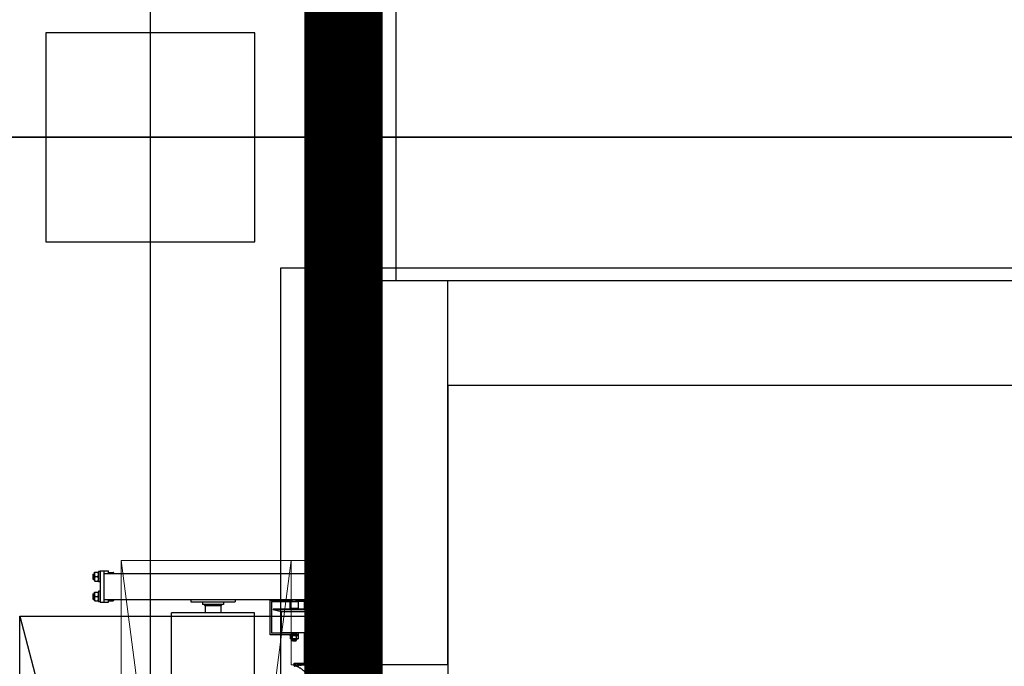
# Model space of a CAD drawing. Header units: centimetres. Extents: x -156440 to 298236, y -263599 to 81430.
# Tile 145 of 170: x 205774 to 207660, y -164244 to -163007. Entities that reach past the tile are written whole.
import ezdxf

# ---------------------------------------------------------------- set-up
doc = ezdxf.new("R2010")
doc.units = ezdxf.units.CM
doc.header["$LTSCALE"] = 50
for name, pattern in [('Kondygnacja -2$0$DIVIDE', [31.75, 12.7, -6.35, 0, -6.35, 0, -6.35]), ('Kondygnacja -2$0$HIDDEN2', [4.7625, 3.175, -1.5875]), ('Kondygnacja -2$0$HIDDENX2', [19.05, 12.7, -6.35]), ('Osie rzutów$0$DASHDOT2', [12.7, 6.35, -3.175, 0, -3.175])]:
    doc.linetypes.add(name, pattern=pattern)
doc.layers.get('0').update_dxf_attribs({"color": 8})
doc.layers.add('Kondygnacja -2$0$_SP KORYTA', color=8, linetype='Continuous', lineweight=25)
doc.layers.add('Kondygnacja -2$0$RYSUNKOWE_NIEDRUK', color=8, linetype='Continuous', lineweight=9)
for name, color, linetype in [('Kondygnacja -2$0$ARCH_ETAPOWANIE', 8, 'Kondygnacja -2$0$DIVIDE'), ('Kondygnacja -2$0$ARCH_KONSTR_POWYŻEJ RZUTU_IST', 8, 'Kondygnacja -2$0$HIDDEN2'), ('Kondygnacja -2$0$ARCH_ŚLUSARKA_DRZWI', 8, 'Continuous'), ('Kondygnacja -2$0$ARCH_ŻELBET_IST', 9, 'Continuous'), ('Osie rzutów$0$ARCH_INFO_OSIE_IST', 8, 'Osie rzutów$0$DASHDOT2')]:
    doc.layers.add(name, color=color, linetype=linetype)
doc.layers.add('OBRYSY POWIERZCHNI', color=8, linetype='Continuous', plot=False)

# ---------------------------------------------------------------- blocks, each defined once
blk = doc.blocks.new('Osie rzutów')
at = {"layer": 'Osie rzutów$0$ARCH_INFO_OSIE_IST', "ltscale": 10}
for p, q in [((12860, 12510), (12860, 4623.26)), ((4436.04, 5600), (15156.54, 5600)), ((15156.54, 5600), (12415.5, 5600))]:
    blk.add_line(p, q, dxfattribs=at)
blk = doc.blocks.new('Kondygnacja -2$0$brama-VR2')
at = {"linetype": 'Kondygnacja -2$0$HIDDENX2', "extrusion": (0.906308, 2.66458e-15, 0.422618)}
for p, q in [((22.12, 1.9), (22.22, 2.04)), ((22.12, 1.79), (22.12, 1.9)), ((22.22, 2.04), (23.1, 2.04)), ((23.2, 1.9), (23.1, 2.04)), ((23.2, 1), (23.2, 2.2)), ((23.45, 2.2), (23.2, 2.2)), ((23.45, 2.5), (23.45, -7.5)), ((24.45, 2.5), (23.45, 2.5)), ((24.45, 2.5), (24.45, -7.5)), ((-23.45, 0.22), (-23.43, 0.25)), ((-23.45, 0.11), (-23.45, 0.22)), ((-23.45, -1.42), (-23.45, 0.11)), ((-23.35, 0.25), (-22.75, 0.25)), ((-22.65, 0.22), (-22.67, 0.25)), ((-22.65, 0.4), (-22.65, -1.6)), ((-22.35, 0.4), (-22.65, 0.4)), ((-22.35, 0.5), (-22.35, -5.5)), ((-22.35, 0.5), (-21.55, 0.5)), ((-21.55, 0.5), (-20.75, 0.5)), ((-21.55, -5.5), (-21.55, 0.5)), ((-21.55, 0), (21.55, 0)), ((-20.75, 0), (-20.75, 0.5)), ((-20.75, 0.2), (-19.85, 0.2)), ((-19.75, 0), (-19.75, 0.1)), ((21.45, 1.49), (21.45, 0.51)), ((21.55, 0.4), (21.55, 1.6)), ((21.6, 1.6), (21.55, 1.6)), ((21.55, 0.4), (21.6, 0.4)), ((21.55, 0.22), (21.57, 0.25)), ((21.55, 0.11), (21.55, 0.22)), ((21.55, -1.42), (21.55, 0.11)), ((21.6, 1.6), (21.6, 1.6)), ((22.12, 1.6), (21.6, 1.6)), ((21.6, 0.4), (21.6, 0.4)), ((22.12, 0.4), (21.6, 0.4)), ((21.65, 0.25), (22.12, 0.25)), ((22.12, 1.79), (22.12, 1.76)), ((22.12, 1.03), (22.12, 1.76)), ((22.12, 1.03), (22.12, 0.97)), ((22.12, 0.24), (22.12, 0.97)), ((22.12, 0.24), (22.12, 0.21)), ((22.12, 0.1), (22.12, 0.21)), ((22.12, 0.1), (22.22, -0.04)), ((22.22, 1.52), (23.1, 1.52)), ((22.22, 0.48), (23.1, 0.48)), ((23.2, 0.1), (23.1, -0.04)), ((23.2, -0.2), (23.2, 1)), ((-23.75, -0.1), (-23.75, -0.6)), ((-23.75, -0.1), (-23.45, -0.1)), ((-23.75, -0.6), (-23.75, -1.1)), ((-23.75, -1.1), (-23.45, -1.1)), ((-23.45, -1.42), (-23.43, -1.45)), ((-23.35, -0.6), (-22.75, -0.6)), ((-23.35, -1.45), (-22.75, -1.45)), ((-22.65, -1.42), (-22.67, -1.45)), ((-22.35, -1.6), (-22.65, -1.6)), ((21.15, -0.2), (21.25, -0.1)), ((21.15, -0.2), (21.15, -1)), ((21.15, -1), (21.25, -1.1)), ((21.25, -1.1), (21.25, -0.1)), ((21.55, -0.1), (21.25, -0.1)), ((21.55, -1.1), (21.25, -1.1)), ((21.55, -1.42), (21.57, -1.45)), ((21.65, -0.6), (22.25, -0.6)), ((21.65, -1.45), (22.25, -1.45)), ((22.22, -0.04), (23.1, -0.04)), ((22.35, -1.42), (22.33, -1.45)), ((22.35, -0.04), (22.35, -1.6)), ((22.65, -1.6), (22.35, -1.6)), ((22.65, -0.04), (22.65, -4.96)), ((23.45, -0.2), (23.2, -0.2)), ((-23.45, -3.58), (-23.43, -3.55)), ((-23.45, -3.69), (-23.45, -3.58)), ((-23.45, -5.22), (-23.45, -3.69)), ((-23.35, -3.55), (-22.75, -3.55)), ((-22.65, -3.58), (-22.67, -3.55)), ((-22.65, -3.4), (-22.65, -5.4)), ((-22.35, -3.4), (-22.65, -3.4)), ((21.55, -3.58), (21.57, -3.55)), ((21.55, -3.69), (21.55, -3.58)), ((21.55, -5.22), (21.55, -3.69)), ((21.65, -3.55), (22.25, -3.55)), ((22.35, -3.58), (22.33, -3.55)), ((22.35, -3.4), (22.35, -4.96)), ((22.65, -3.4), (22.35, -3.4)), ((-23.75, -3.9), (-23.75, -4.4)), ((-23.75, -3.9), (-23.45, -3.9)), ((-23.75, -4.4), (-23.75, -4.9)), ((-23.75, -4.9), (-23.45, -4.9)), ((-23.45, -5.22), (-23.43, -5.25)), ((-23.35, -4.4), (-22.75, -4.4)), ((-23.35, -5.25), (-22.75, -5.25)), ((-22.65, -5.22), (-22.67, -5.25)), ((-22.35, -5.4), (-22.65, -5.4)), ((-22.35, -5.5), (-21.55, -5.5)), ((-21.55, -5), (21.55, -5)), ((-21.55, -5.5), (-20.75, -5.5)), ((-20.75, -5.5), (-20.75, -5)), ((-20.75, -5.2), (-19.85, -5.2)), ((-19.75, -5.1), (-19.75, -5)), ((-5, -5), (-5, -5.38)), ((-4.95, -5.43), (3.45, -5.43)), ((-2.75, -5.43), (-2.75, -5.93)), ((1.25, -5.43), (1.25, -5.93)), ((3.5, -5), (3.5, -5.38)), ((10.2, -11.72), (10.2, -5.07)), ((10.2, -5.07), (14.38, -5.07)), ((10.5, -5.37), (10.5, -11.42)), ((10.5, -5.37), (14.38, -5.37)), ((14.05, -5.37), (14, -5.42)), ((15.6, -5.42), (14, -5.42)), ((14, -5.42), (14, -6.67)), ((14.38, -5.37), (14.38, -5.07)), ((14.4, -5.07), (14.38, -5.07)), ((15.22, -5.37), (14.38, -5.37)), ((14.4, -5.27), (14.4, -5)), ((14.4, -5.27), (15.2, -5.27)), ((14.5, -5.37), (14.5, -5.27)), ((15.1, -5.37), (15.1, -5.27)), ((15.2, -5.27), (15.2, -5)), ((15.22, -5.07), (15.2, -5.07)), ((19.5, -5.07), (15.22, -5.07)), ((15.22, -5.07), (15.22, -5.37)), ((19.5, -5.37), (15.22, -5.37)), ((15.55, -5.37), (15.6, -5.42)), ((15.6, -5.42), (15.6, -6.67)), ((16.72, -5), (16.72, -5.07)), ((16.72, -5.37), (16.72, -6.82)), ((16.76, -5.07), (16.76, -5)), ((16.76, -6.82), (16.76, -5.37)), ((16.76, -5.37), (16.76, -6.82)), ((21.55, -5.07), (16.81, -5.07)), ((16.96, -6.82), (16.96, -5.37)), ((17.95, -5.56), (18.3, -5.56)), ((18.2, -5.37), (18.2, -5.53)), ((18.2, -5.53), (19.9, -5.53)), ((18.4, -5.53), (18.3, -5.56)), ((18.3, -5.56), (18.3, -6.15)), ((18.67, -5.56), (18.67, -6.15)), ((19.42, -5.56), (19.42, -6.15)), ((19.5, -5.37), (19.5, -5.07)), ((22.05, -5.37), (19.5, -5.37)), ((19.7, -5.53), (19.8, -5.56)), ((19.8, -5.56), (19.8, -6.15)), ((19.8, -5.56), (20.1, -5.56)), ((19.9, -5.37), (19.9, -5.53)), ((20, -5.37), (20, -5.53)), ((20, -5.53), (21.45, -5.53)), ((20.2, -5.53), (20.1, -5.56)), ((20.1, -5.56), (20.1, -6.15)), ((20.47, -5.56), (20.47, -6.15)), ((21.15, -4), (21.25, -3.9)), ((21.15, -4), (21.15, -4.8)), ((21.15, -4.8), (21.25, -4.9)), ((21.22, -5.56), (21.22, -6.15)), ((21.25, -4.9), (21.25, -3.9)), ((21.55, -3.9), (21.25, -3.9)), ((21.55, -4.9), (21.25, -4.9)), ((21.45, -5.51), (21.45, -6.49)), ((21.55, -5.22), (21.57, -5.25)), ((21.55, -6.6), (21.55, -5.4)), ((21.6, -5.4), (21.55, -5.4)), ((21.6, -5.4), (21.6, -5.4)), ((22.12, -5.4), (21.6, -5.4)), ((21.65, -4.4), (22.25, -4.4)), ((21.65, -5.25), (22.12, -5.25)), ((21.7, -5.37), (21.7, -5.4)), ((22.05, -5.25), (22.05, -5.4)), ((22.05, -5.4), (22.05, -5.25)), ((22.05, -5.4), (22.05, -5.25)), ((22.05, -5.37), (22.05, -5.25)), ((22.12, -5.1), (22.22, -4.96)), ((22.12, -5.21), (22.12, -5.1)), ((22.12, -5.21), (22.12, -5.24)), ((22.12, -5.97), (22.12, -5.24)), ((22.22, -4.96), (23.1, -4.96)), ((22.22, -5.48), (23.1, -5.48)), ((23.2, -5.1), (23.1, -4.96)), ((23.2, -6), (23.2, -4.8)), ((23.45, -4.8), (23.2, -4.8)), ((7.2, -7.5), (-8.7, -7.5)), ((-8.7, -233.5), (-8.7, -7.5)), ((1.25, -5.93), (-2.75, -5.93)), ((-2.25, -6.18), (-2.5, -5.93)), ((0.75, -6.18), (-2.25, -6.18)), ((-2.25, -6.18), (-2.25, -7.5)), ((0.75, -6.18), (1, -5.93)), ((0.75, -6.18), (0.75, -7.5)), ((7.2, -233.5), (7.2, -7.5)), ((18.8, -6.82), (10.8, -6.82)), ((10.8, -6.82), (10.8, -6.92)), ((18.8, -6.92), (10.8, -6.92)), ((12.3, -7.32), (10.8, -6.92)), ((17.3, -7.32), (12.3, -7.32)), ((12.3, -7.32), (12.3, -11.32)), ((15.6, -6.67), (14, -6.67)), ((14.05, -6.67), (14.05, -6.82)), ((15.55, -6.67), (15.55, -6.82)), ((17.3, -7.32), (18.8, -6.92)), ((17.3, -7.32), (17.3, -11.32)), ((17.66, -7.34), (17.3, -7.76)), ((17.45, -6.82), (17.45, -6.06)), ((17.75, -6.06), (17.75, -6.82)), ((18.3, -5.86), (17.95, -5.86)), ((18.4, -6.18), (18.3, -6.15)), ((18.4, -6.18), (18.48, -6.18)), ((18.48, -6.18), (19.05, -6.18)), ((18.65, -6.18), (18.65, -6.47)), ((19.45, -6.47), (18.65, -6.47)), ((18.75, -6.57), (18.65, -6.47)), ((18.75, -6.57), (19.35, -6.57)), ((18.8, -6.82), (18.8, -6.92)), ((19.05, -6.18), (19.61, -6.18)), ((19.35, -6.57), (19.45, -6.47)), ((19.45, -6.18), (19.45, -6.47)), ((19.61, -6.18), (19.7, -6.18)), ((19.7, -6.18), (19.8, -6.15)), ((20.1, -5.86), (19.8, -5.86)), ((20.2, -6.18), (20.1, -6.15)), ((20.2, -6.18), (20.28, -6.18)), ((20.28, -6.18), (20.85, -6.18)), ((20.45, -6.18), (20.45, -6.47)), ((21.25, -6.47), (20.45, -6.47)), ((20.55, -6.57), (20.45, -6.47)), ((20.55, -6.57), (21.15, -6.57)), ((20.85, -6.18), (21.41, -6.18)), ((21.15, -6.57), (21.25, -6.47)), ((21.25, -6.18), (21.25, -6.47)), ((21.41, -6.18), (21.45, -6.18)), ((21.55, -8.68), (21.55, -6.59)), ((21.55, -6.6), (21.6, -6.6)), ((21.6, -6.6), (21.6, -6.6)), ((22.12, -6.6), (21.6, -6.6)), ((21.85, -6.6), (21.85, -15.57)), ((21.85, -6.6), (21.85, -8.68)), ((22.05, -6.6), (22.05, -17.5)), ((22.05, -17.5), (22.05, -6.6)), ((22.05, -17.5), (22.05, -6.6)), ((22.05, -233.5), (22.05, -7.5)), ((22.25, -7.5), (22.05, -7.5)), ((22.12, -5.97), (22.12, -6.03)), ((22.12, -6.76), (22.12, -6.03)), ((22.12, -6.76), (22.12, -6.79)), ((22.12, -6.9), (22.12, -6.79)), ((22.12, -6.9), (22.22, -7.04)), ((22.22, -6.52), (23.1, -6.52)), ((22.22, -7.04), (23.1, -7.04)), ((22.25, -7.5), (22.25, -7.04)), ((22.25, -7.04), (22.25, -7.5)), ((22.25, -7.04), (22.25, -7.5)), ((22.25, -233.5), (22.25, -7.5)), ((22.45, -7.5), (22.25, -7.5)), ((23.45, -7.5), (22.45, -7.5)), ((23.2, -6.9), (23.1, -7.04)), ((23.2, -7.2), (23.2, -6)), ((23.45, -7.2), (23.2, -7.2)), ((24.45, -7.5), (23.45, -7.5)), ((24.05, -233.5), (24.05, -7.5)), ((24.25, -233.5), (24.25, -7.5)), ((24.25, -7.5), (24.25, -14.87)), ((24.45, -14.87), (24.45, -7.5)), ((17.3, -7.76), (17.3, -8.68)), ((17.33, -8.75), (17.41, -8.83)), ((17.4, -19.34), (17.4, -8.17)), ((17.5, -8.17), (17.4, -8.17)), ((17.5, -19.54), (17.5, -8.17)), ((17.6, -8.17), (17.5, -8.17)), ((17.5, -9.05), (17.5, -10.68)), ((21, -8.17), (17.6, -8.17)), ((21.1, -8.17), (21, -8.17)), ((21.1, -232.66), (21.1, -8.17)), ((21.2, -8.17), (21.1, -8.17)), ((21.2, -232.66), (21.2, -8.17)), ((21.35, -10.68), (21.35, -9.05)), ((21.44, -8.83), (21.52, -8.75)), ((21.73, -8.96), (21.65, -9.05)), ((21.65, -9.05), (21.65, -10.68)), ((17.3, -11.05), (17.3, -12.68)), ((17.41, -10.89), (17.33, -10.97)), ((21.52, -10.97), (21.44, -10.89)), ((21.55, -12.68), (21.55, -11.05)), ((21.65, -10.68), (21.73, -10.76)), ((21.85, -11.05), (21.85, -12.68)), ((14.38, -11.72), (10.2, -11.72)), ((14.38, -11.42), (10.5, -11.42)), ((17.3, -11.32), (12.3, -11.32)), ((14, -11.32), (14, -11.42)), ((15.6, -11.72), (14, -11.72)), ((14, -11.72), (14, -11.88)), ((14.15, -11.88), (14.05, -11.91)), ((14.05, -11.91), (14.05, -12.5)), ((14.15, -12.53), (14.05, -12.5)), ((14.23, -11.88), (14.15, -11.88)), ((14.15, -12.53), (14.23, -12.53)), ((14.8, -11.88), (14.23, -11.88)), ((14.23, -12.53), (14.8, -12.53)), ((15.22, -11.42), (14.38, -11.42)), ((14.38, -11.72), (14.38, -11.42)), ((14.4, -11.72), (14.38, -11.72)), ((15.2, -11.52), (14.4, -11.52)), ((14.4, -11.52), (14.4, -11.72)), ((14.4, -12.53), (14.4, -12.85)), ((15.2, -12.85), (14.4, -12.85)), ((14.47, -12.92), (14.4, -12.85)), ((14.42, -11.91), (14.42, -12.5)), ((15.12, -12.92), (14.47, -12.92)), ((14.5, -11.42), (14.5, -11.52)), ((15.36, -11.88), (14.8, -11.88)), ((14.8, -12.53), (15.36, -12.53)), ((15.1, -11.42), (15.1, -11.52)), ((15.12, -12.92), (15.2, -12.85)), ((15.17, -11.91), (15.17, -12.5)), ((15.2, -11.52), (15.2, -11.72)), ((15.22, -11.72), (15.2, -11.72)), ((15.2, -12.53), (15.2, -12.85)), ((15.6, -11.42), (15.22, -11.42)), ((15.22, -11.42), (15.22, -11.72)), ((15.6, -11.72), (15.22, -11.72)), ((15.45, -11.88), (15.36, -11.88)), ((15.36, -12.53), (15.45, -12.53)), ((15.45, -11.88), (15.55, -11.91)), ((15.45, -12.53), (15.55, -12.5)), ((15.55, -11.91), (15.55, -12.5)), ((15.6, -11.32), (15.6, -11.42)), ((15.6, -11.42), (15.6, -11.72)), ((15.6, -11.72), (15.6, -11.88)), ((16.72, -11.32), (16.72, -17.17)), ((16.76, -17.17), (16.76, -11.32)), ((16.76, -11.32), (16.76, -17.07)), ((16.96, -17.07), (16.96, -11.32)), ((17, -12.68), (17, -11.32)), ((17.2, -13.05), (17.12, -12.96)), ((17.2, -14.68), (17.2, -13.05)), ((17.33, -12.75), (17.41, -12.83)), ((17.5, -13.05), (17.5, -14.68)), ((21.35, -14.68), (21.35, -13.05)), ((21.44, -12.83), (21.52, -12.75)), ((21.73, -12.96), (21.65, -13.05)), ((21.65, -13.05), (21.65, -14.68)), ((17, -17.46), (17, -15.05)), ((17.12, -14.76), (17.2, -14.68)), ((17.3, -15.05), (17.3, -17.46)), ((17.41, -14.89), (17.33, -14.97)), ((21.52, -14.97), (21.44, -14.89)), ((21.55, -17.46), (21.55, -15.05)), ((21.65, -14.68), (21.73, -14.76)), ((21.85, -15.05), (21.85, -17.46)), ((24.25, -14.87), (24.45, -14.87)), ((21.85, -15.57), (22.05, -15.57)), ((24.25, -15.79), (24.25, -15.79)), ((24.25, -17.5), (24.25, -15.79)), ((24.25, -15.79), (24.25, -15.79)), ((24.25, -15.79), (24.25, -17.5)), ((24.25, -15.79), (24.25, -15.79)), ((24.25, -15.79), (24.25, -17.5)), ((14.8, -17.66), (14.8, -17.13)), ((14.8, -17.13), (15.5, -17.13)), ((15.1, -17.71), (14.85, -17.71)), ((15.5, -17.23), (15, -17.26)), ((15, -17.26), (15, -17.46)), ((15.36, -17.22), (15.36, -17.27)), ((16.67, -17.22), (15.36, -17.22)), ((15.36, -17.27), (16.66, -17.27)), ((16.56, -17.27), (15.36, -17.27)), ((15.36, -17.27), (15.36, -17.47)), ((15.36, -17.47), (16.56, -17.47)), ((15.5, -17.13), (15.5, -17.23)), ((17.21, -17.56), (15.67, -17.61)), ((21.55, -17.46), (21.85, -17.46)), ((22.05, -223.5), (22.05, -17.5)), ((22.05, -17.5), (22.05, -17.5)), ((22.05, -17.5), (22.05, -17.5)), ((22.05, -17.5), (22.05, -17.5)), ((22.05, -17.5), (22.05, -17.5)), ((24.25, -17.5), (24.25, -17.5)), ((24.25, -223.5), (24.25, -17.5)), ((24.25, -17.5), (24.25, -17.5)), ((24.25, -17.5), (24.25, -17.5)), ((24.25, -17.5), (24.25, -17.5))]:
    blk.add_line(p, q, dxfattribs=at)
at = {"linetype": 'Kondygnacja -2$0$HIDDENX2'}
for p, q in [((15.6, -11.88), (14, -11.88)), ((30.73, -17.5), (24.25, -17.5))]:
    blk.add_line(p, q, dxfattribs=at)
blk.add_lwpolyline([(21.2, -232.66), (-37.75, -232.66), (-37.75, -8.17), (21.2, -8.17)], close=True, dxfattribs=at)
for points in [[(21.2, -8.17), (-37.75, -232.66)], [(-37.75, -8.17), (21.2, -232.66)]]:
    blk.add_lwpolyline(points, dxfattribs=at)
for centre, radius, start, end in [((-19.85, 0.1), 0.1, 360, 90), ((-19.85, -5.1), 0.1, 270, 0), ((-4.95, -5.38), 0.05, 180, 270), ((3.45, -5.38), 0.05, 270, 0), ((17.16, -5.27), 0.4, 137.0389, 150), ((17.95, -6.06), 0.5, 90, 180), ((21.65, -5.47), 0.2, 21.2847, 30), ((21.65, -5.47), 0.4, 10.4572, 14.4775), ((17.35, -7.08), 0.4, 320, 341.2063), ((17.95, -6.06), 0.2, 90, 180), ((17.4, -8.68), 0.1, 180, 225), ((17.2, -9.05), 0.3, 0, 45), ((21.65, -9.05), 0.3, 135, 180), ((21.45, -8.68), 0.1, 315, 0), ((21.45, -8.68), 0.4, 315, 0), ((17.4, -11.05), 0.1, 135, 180), ((17.2, -10.68), 0.3, 315, 0), ((21.65, -10.68), 0.3, 180, 225), ((21.45, -11.05), 0.1, 0, 45), ((21.45, -11.05), 0.4, 0, 45), ((17.4, -12.68), 0.4, 180, 225), ((17.4, -12.68), 0.101, 180.1605, 224.8395), ((17.2, -13.05), 0.3, 0, 45), ((21.65, -13.05), 0.3, 135, 180), ((21.45, -12.68), 0.1, 315, 0), ((21.45, -12.68), 0.4, 315, 0), ((17.4, -15.05), 0.4, 135, 180), ((17.4, -15.05), 0.1, 135, 180), ((17.2, -14.68), 0.3, 315, 0), ((21.65, -14.68), 0.298, 179.866, 225.134), ((21.45, -15.05), 0.1, 0, 45), ((21.45, -15.05), 0.4, 0, 45), ((14.85, -17.66), 0.05, 180, 270), ((16, -7.73), 9.78, 264.1331, 275.8669), ((13.88, -21.43), 3.92, 24.8877, 71.8201), ((15.67, -17.68), 0.075, 90, 270), ((16.56, -17.07), 0.4, 270, 0), ((16.56, -17.07), 0.2, 270, 0), ((16.66, -17.17), 0.1, 270, 0), ((16.67, -17.17), 0.05, 270, 0), ((17.2, -17.46), 0.1, 275.2812, 0), ((21.65, -17.46), 0.1, 180, 263.7655), ((22.95, -5.56), 12.07, 263.7655, 265.7057), ((23.05, -7.4), 10.14, 263.2002, 264.3157)]:
    blk.add_arc(centre, radius, start, end, dxfattribs=at)
for points, weights in [([(22.22, 2.04), (22.13, 1.91), (22.12, 1.79)], [1.0000000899, 1.03360010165, 1]), ([(23.2, 1.79), (23.19, 1.91), (23.1, 2.04)], [1, 1.03360010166, 1.0000000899]), ([(-23.43, 0.25), (-23.43, 0.25), (-23.35, 0.25)], [1.07735026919, 1.07735026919, 1]), ([(-23.35, 0.25), (-23.5, -0.18), (-23.35, -0.6)], [1, 1.15470053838, 1]), ([(-22.75, -0.6), (-22.6, -0.18), (-22.75, 0.25)], [1, 1.15470053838, 1]), ([(-22.75, 0.25), (-22.67, 0.25), (-22.67, 0.25)], [1, 1.07735026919, 1.07735026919]), ([(21.55, 1.6), (21.5, 1.54), (21.45, 1.49)], [1, 1.00423801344, 1]), ([(21.45, 0.51), (21.5, 0.46), (21.55, 0.4)], [1, 1.00423799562, 1]), ([(21.57, 0.25), (21.57, 0.25), (21.65, 0.25)], [1.07735026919, 1.07735026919, 1]), ([(21.65, 0.25), (21.5, -0.18), (21.65, -0.6)], [1, 1.15470053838, 1]), ([(22.12, 1.76), (22.13, 1.65), (22.22, 1.52)], [1, 1.0336001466, 1]), ([(22.22, 1.52), (22.13, 1.26), (22.12, 1.03)], [1, 1.03360147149, 1]), ([(22.12, 0.97), (22.13, 0.74), (22.22, 0.48)], [1, 1.03360147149, 1]), ([(22.22, 0.48), (22.13, 0.35), (22.12, 0.24)], [1, 1.0336001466, 1]), ([(22.12, 0.21), (22.13, 0.09), (22.22, -0.04)], [1, 1.03360010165, 1.0000000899]), ([(23.1, 1.52), (23.19, 1.65), (23.2, 1.76)], [1, 1.03360014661, 1]), ([(23.2, 1.03), (23.19, 1.26), (23.1, 1.52)], [1, 1.03360147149, 1]), ([(23.1, 0.48), (23.19, 0.74), (23.2, 0.97)], [1, 1.03360147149, 1]), ([(23.2, 0.24), (23.19, 0.35), (23.1, 0.48)], [1, 1.03360014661, 1]), ([(23.1, -0.04), (23.19, 0.09), (23.2, 0.21)], [1.0000000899, 1.03360010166, 1]), ([(-23.35, -0.6), (-23.5, -1.03), (-23.35, -1.45)], [1, 1.15470053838, 1]), ([(-23.35, -1.45), (-23.43, -1.45), (-23.43, -1.45)], [1, 1.07735026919, 1.07735026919]), ([(-22.75, -1.45), (-22.6, -1.03), (-22.75, -0.6)], [1, 1.15470053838, 1]), ([(-22.67, -1.45), (-22.67, -1.45), (-22.75, -1.45)], [1.07735026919, 1.07735026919, 1]), ([(21.65, -0.6), (21.5, -1.03), (21.65, -1.45)], [1, 1.15470053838, 1]), ([(21.65, -1.45), (21.57, -1.45), (21.57, -1.45)], [1, 1.07735026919, 1.07735026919]), ([(22.25, -0.6), (22.36, -0.3), (22.32, -0.04)], [1, 1.10374920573, 1.06834055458]), ([(22.25, -1.45), (22.4, -1.03), (22.25, -0.6)], [1, 1.15470053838, 1]), ([(22.33, -1.45), (22.33, -1.45), (22.25, -1.45)], [1.07735026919, 1.07735026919, 1]), ([(-23.43, -3.55), (-23.43, -3.55), (-23.35, -3.55)], [1.07735026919, 1.07735026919, 1]), ([(-23.35, -3.55), (-23.5, -3.98), (-23.35, -4.4)], [1, 1.15470053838, 1]), ([(-22.75, -4.4), (-22.6, -3.98), (-22.75, -3.55)], [1, 1.15470053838, 1]), ([(-22.75, -3.55), (-22.67, -3.55), (-22.67, -3.55)], [1, 1.07735026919, 1.07735026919]), ([(21.57, -3.55), (21.57, -3.55), (21.65, -3.55)], [1.07735026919, 1.07735026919, 1]), ([(21.65, -3.55), (21.5, -3.98), (21.65, -4.4)], [1, 1.15470053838, 1]), ([(22.25, -4.4), (22.4, -3.98), (22.25, -3.55)], [1, 1.15470053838, 1]), ([(22.25, -3.55), (22.33, -3.55), (22.33, -3.55)], [1, 1.07735026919, 1.07735026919]), ([(-23.35, -4.4), (-23.5, -4.83), (-23.35, -5.25)], [1, 1.15470053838, 1]), ([(-23.35, -5.25), (-23.43, -5.25), (-23.43, -5.25)], [1, 1.07735026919, 1.07735026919]), ([(-22.75, -5.25), (-22.6, -4.83), (-22.75, -4.4)], [1, 1.15470053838, 1]), ([(-22.67, -5.25), (-22.67, -5.25), (-22.75, -5.25)], [1.07735026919, 1.07735026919, 1]), ([(18.3, -5.56), (18.4, -5.53), (18.48, -5.53)], [1, 1.03795484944, 1]), ([(18.48, -5.53), (18.57, -5.53), (18.67, -5.56)], [1, 1.03795484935, 1]), ([(18.67, -5.56), (18.87, -5.53), (19.05, -5.53)], [1, 1.03795484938, 1]), ([(19.05, -5.53), (19.22, -5.53), (19.42, -5.56)], [1, 1.0379548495, 1]), ([(19.42, -5.56), (19.52, -5.53), (19.61, -5.53)], [1, 1.03795484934, 1]), ([(19.61, -5.53), (19.7, -5.53), (19.8, -5.56)], [1, 1.03795484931, 1]), ([(20.1, -5.56), (20.2, -5.53), (20.28, -5.53)], [1, 1.03795484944, 1]), ([(20.28, -5.53), (20.37, -5.53), (20.47, -5.56)], [1, 1.03795484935, 1]), ([(20.47, -5.56), (20.67, -5.53), (20.85, -5.53)], [1, 1.03795484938, 1]), ([(20.85, -5.53), (21.02, -5.53), (21.22, -5.56)], [1, 1.0379548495, 1]), ([(21.22, -5.56), (21.32, -5.53), (21.41, -5.53)], [1, 1.03795484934, 1]), ([(21.41, -5.53), (21.43, -5.53), (21.45, -5.53)], [1, 1.00873534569, 1.01344979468]), ([(21.55, -5.4), (21.5, -5.46), (21.45, -5.51)], [1, 1.00423801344, 1]), ([(21.65, -4.4), (21.5, -4.83), (21.65, -5.25)], [1, 1.15470053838, 1]), ([(21.65, -5.25), (21.57, -5.25), (21.57, -5.25)], [1, 1.07735026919, 1.07735026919]), ([(22.22, -4.96), (22.13, -5.09), (22.12, -5.21)], [1.0000000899, 1.03360010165, 1]), ([(22.12, -5.24), (22.13, -5.35), (22.22, -5.48)], [1, 1.0336001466, 1]), ([(22.22, -5.48), (22.13, -5.74), (22.12, -5.97)], [1, 1.03360147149, 1]), ([(22.32, -4.96), (22.36, -4.7), (22.25, -4.4)], [1.06834055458, 1.10374920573, 1]), ([(23.2, -5.21), (23.19, -5.09), (23.1, -4.96)], [1, 1.03360010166, 1.0000000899]), ([(23.1, -5.48), (23.19, -5.35), (23.2, -5.24)], [1, 1.03360014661, 1]), ([(23.2, -5.97), (23.19, -5.74), (23.1, -5.48)], [1, 1.03360147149, 1]), ([(18.48, -6.18), (18.4, -6.18), (18.3, -6.15)], [1, 1.0379548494, 1]), ([(18.67, -6.15), (18.57, -6.18), (18.48, -6.18)], [1, 1.0379548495, 1]), ([(19.05, -6.18), (18.87, -6.18), (18.67, -6.15)], [1, 1.0379548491, 1]), ([(19.42, -6.15), (19.22, -6.18), (19.05, -6.18)], [1, 1.03795484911, 1]), ([(19.61, -6.18), (19.52, -6.18), (19.42, -6.15)], [1, 1.03795484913, 1]), ([(19.8, -6.15), (19.7, -6.18), (19.61, -6.18)], [1, 1.03795484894, 1]), ([(20.28, -6.18), (20.2, -6.18), (20.1, -6.15)], [1, 1.0379548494, 1]), ([(20.47, -6.15), (20.37, -6.18), (20.28, -6.18)], [1, 1.0379548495, 1]), ([(20.85, -6.18), (20.67, -6.18), (20.47, -6.15)], [1, 1.0379548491, 1]), ([(21.22, -6.15), (21.02, -6.18), (20.85, -6.18)], [1, 1.03795484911, 1]), ([(21.41, -6.18), (21.32, -6.18), (21.22, -6.15)], [1, 1.03795484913, 1]), ([(21.45, -6.18), (21.43, -6.18), (21.41, -6.18)], [1.01344979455, 1.00873534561, 1]), ([(21.45, -6.49), (21.5, -6.54), (21.55, -6.6)], [1, 1.00423799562, 1]), ([(22.12, -6.03), (22.13, -6.26), (22.22, -6.52)], [1, 1.03360147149, 1]), ([(22.22, -6.52), (22.13, -6.65), (22.12, -6.76)], [1, 1.0336001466, 1]), ([(22.12, -6.79), (22.13, -6.91), (22.22, -7.04)], [1, 1.03360010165, 1.0000000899]), ([(23.1, -6.52), (23.19, -6.26), (23.2, -6.03)], [1, 1.03360147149, 1]), ([(23.2, -6.76), (23.19, -6.65), (23.1, -6.52)], [1, 1.03360014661, 1]), ([(23.1, -7.04), (23.19, -6.91), (23.2, -6.79)], [1.0000000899, 1.03360010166, 1]), ([(14.05, -11.91), (14.15, -11.88), (14.23, -11.88)], [1, 1.03795484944, 1]), ([(14.23, -12.53), (14.15, -12.53), (14.05, -12.5)], [1, 1.0379548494, 1]), ([(14.23, -11.88), (14.32, -11.88), (14.42, -11.91)], [1, 1.03795484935, 1]), ([(14.42, -12.5), (14.32, -12.53), (14.23, -12.53)], [1, 1.0379548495, 1]), ([(14.42, -11.91), (14.62, -11.88), (14.8, -11.88)], [1, 1.03795484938, 1]), ([(14.8, -12.53), (14.62, -12.53), (14.42, -12.5)], [1, 1.0379548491, 1]), ([(14.8, -11.88), (14.97, -11.88), (15.17, -11.91)], [1, 1.0379548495, 1]), ([(15.17, -12.5), (14.97, -12.53), (14.8, -12.53)], [1, 1.03795484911, 1]), ([(15.17, -11.91), (15.27, -11.88), (15.36, -11.88)], [1, 1.03795484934, 1]), ([(15.36, -12.53), (15.27, -12.53), (15.17, -12.5)], [1, 1.03795484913, 1]), ([(15.36, -11.88), (15.45, -11.88), (15.55, -11.91)], [1, 1.03795484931, 1]), ([(15.55, -12.5), (15.45, -12.53), (15.36, -12.53)], [1, 1.03795484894, 1])]:
    blk.add_rational_spline(points, weights, degree=2, dxfattribs=at)
blk = doc.blocks.new('Kondygnacja -2$0$konstukcja stropu -2')
at = {"layer": 'Kondygnacja -2$0$ARCH_KONSTR_POWYŻEJ RZUTU_IST', "ltscale": 10}
for p, q in [((12885, 5025), (12885, 5575)), ((12885, 5575), (13435, 5575))]:
    blk.add_line(p, q, dxfattribs=at)

msp = doc.modelspace()

# ---------------------------------------------------------------- linework, layer by layer
at = {"layer": 'Kondygnacja -2$0$ARCH_ETAPOWANIE', "ltscale": 10, "const_width": 150, "elevation": -3480}
msp.add_lwpolyline([(215051.723, -159426.769), (206394.241, -159426.769), (206394.241, -167036.769), (215051.723, -167036.769)], dxfattribs=at)
at = {"layer": 'Kondygnacja -2$0$ARCH_ŻELBET_IST', "ltscale": 4}
for p, q in [((206394.241, -164241.769, -3480), (206394.241, -162221.769, -3480)), ((206494.241, -162956.769, -3480), (206494.241, -163506.769, -3480)), ((210224.241, -163506.769, -3480), (206394.241, -163506.769, -3480)), ((206594.241, -164241.769, -3480), (206594.241, -163506.769, -3480)), ((210024.241, -163706.769, -3480), (206594.241, -163706.769, -3480)), ((206594.241, -164241.769, -3480), (206394.241, -164241.769, -3480))]:
    msp.add_line(p, q, dxfattribs=at)
at = {"layer": 'Kondygnacja -2$0$ARCH_ŻELBET_IST', "ltscale": 4, "elevation": -3480}
msp.add_lwpolyline([(205824.241, -163431.769), (206224.241, -163431.769), (206224.241, -163031.769), (205824.241, -163031.769)], close=True, dxfattribs=at)
at = {"layer": 'Kondygnacja -2$0$RYSUNKOWE_NIEDRUK', "linetype": 'Kondygnacja -2$0$HIDDENX2', "lineweight": 9}
for p, q in [((205968.375, -166501.769, -3480), (206294.241, -164041.769, -3480)), ((205968.375, -164041.769, -3480), (206294.241, -166501.769, -3480))]:
    msp.add_line(p, q, dxfattribs=at)
at = {"layer": 'Kondygnacja -2$0$RYSUNKOWE_NIEDRUK', "linetype": 'Kondygnacja -2$0$HIDDENX2', "lineweight": 9, "elevation": -3480}
msp.add_lwpolyline([(206294.241, -166501.769), (205968.375, -166501.769), (205968.375, -164041.769), (206294.241, -164041.769)], dxfattribs=at)
at = {"layer": 'Kondygnacja -2$0$RYSUNKOWE_NIEDRUK', "linetype": 'Continuous', "lineweight": 9, "elevation": -3480}
msp.add_lwpolyline([(206394.241, -164241.769), (206394.241, -164041.769), (206294.241, -164041.769), (206294.241, -164241.769)], close=True, dxfattribs=at)
at = {"layer": 'Kondygnacja -2$0$RYSUNKOWE_NIEDRUK', "linetype": 'Kondygnacja -2$0$HIDDENX2', "lineweight": 9, "elevation": -3480}
msp.add_lwpolyline([(206326.741, -164241.769), (206361.741, -164241.769), (206361.741, -166301.769), (206326.741, -166301.769)], close=True, dxfattribs=at)
at = {"layer": 'OBRYSY POWIERZCHNI', "elevation": -3480}
msp.add_lwpolyline([(206594.241, -166836.769), (210024.241, -166836.769), (210024.241, -163706.769), (206594.241, -163706.769)], close=True, dxfattribs=at)

# ---------------------------------------------------------------- block references
at = {"layer": 'Kondygnacja -2$0$_SP KORYTA', "xscale": 10, "yscale": 10, "zscale": 10}
msp.add_blockref('Kondygnacja -2$0$konstukcja stropu -2', (77424.241, -219231.769, -3480), dxfattribs=at)
at = {"layer": 'Kondygnacja -2$0$ARCH_ŚLUSARKA_DRZWI', "xscale": 10, "yscale": 10, "zscale": 10}
msp.add_blockref('Kondygnacja -2$0$brama-VR2', (206151.741, -164066.769, -3480), dxfattribs=at)
at = {"layer": 'Osie rzutów$0$ARCH_INFO_OSIE_IST', "xscale": 10, "yscale": 10, "zscale": 10}
msp.add_blockref('Osie rzutów', (77424.241, -219231.769), dxfattribs=at)

doc.saveas('drawing.dxf')
